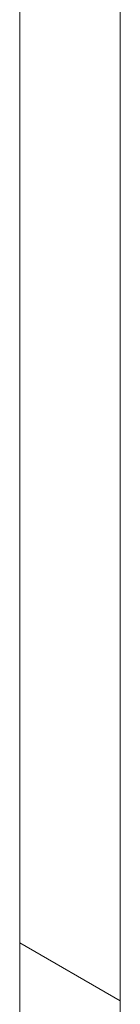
# Model space of a CAD drawing. Header units: millimetres. Extents: x 4480191 to 4481199, y -30324204 to -30323479.
# Tile 89 of 256: x 4480203.109 to 4480203.56, y -30323901.079 to -30323896.67. Entities that reach past the tile are written whole.
import ezdxf

# ---------------------------------------------------------------- set-up
doc = ezdxf.new("R2010")
doc.units = ezdxf.units.MM
doc.layers.add('DI-Elementos externos em vista', color=9, linetype='Continuous', lineweight=5)

msp = doc.modelspace()

# ---------------------------------------------------------------- linework, layer by layer
at = {"layer": 'DI-Elementos externos em vista'}
for p, q in [((4480203.1094, -30323894.3719), (4480203.1094, -30323900.8037)), ((4480203.5597, -30323895.9503), (4480203.5597, -30323899.0219)), ((4480203.5597, -30323899.0219), (4480203.5597, -30323901.0637)), ((4480203.1094, -30323900.8037), (4480203.1094, -30323911.6074)), ((4480203.1094, -30323900.8037), (4480203.5597, -30323901.0637)), ((4480203.5597, -30323901.0637), (4480203.5597, -30323905.7447))]:
    msp.add_line(p, q, dxfattribs=at)

doc.saveas('drawing.dxf')
